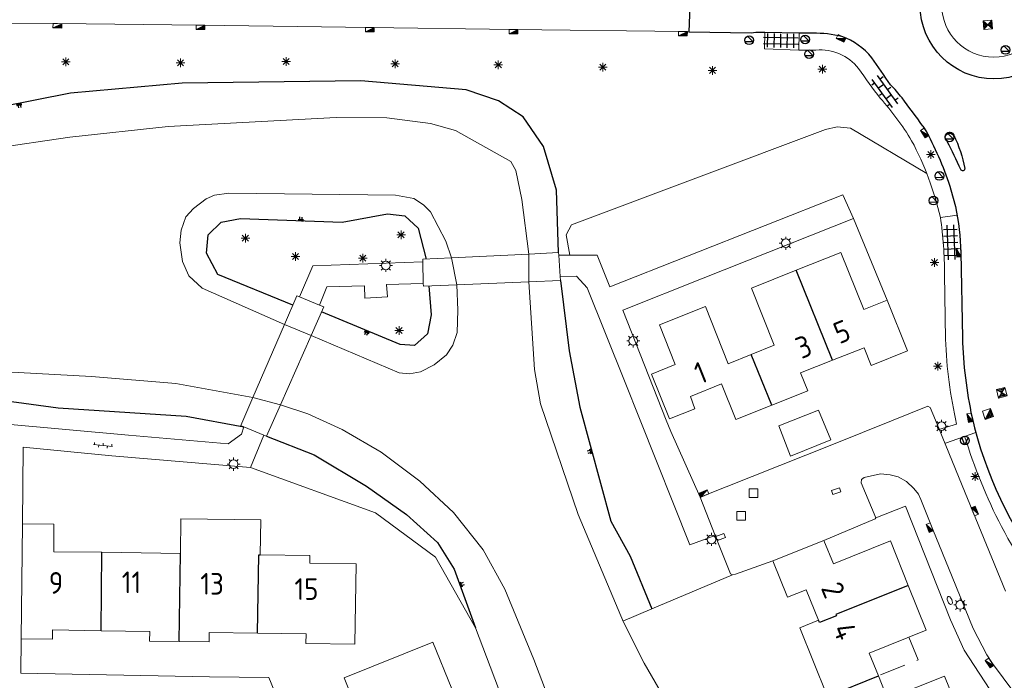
# Model space of a CAD drawing. Extents: x 168769 to 512904, y 516715 to 1559940.
# Tile 182 of 186: x 170506 to 170619, y 519970 to 520046. Entities that reach past the tile are written whole.
import ezdxf

# ---------------------------------------------------------------- set-up
doc = ezdxf.new("R2010")
doc.units = 0
doc.header["$MEASUREMENT"] = 0
doc.linetypes.add('HIDDEN', pattern=[4.5, 3, -1.5])
doc.layers.get('0').update_dxf_attribs({"linetype": 'CONTINUOUS'})
for name, color, linetype, lineweight in [('B01_HOOFDGEBOUW', 10, 'CONTINUOUS', 0), ('B02_bijgebouw', 12, 'CONTINUOUS', 0), ('B04_KUNSTWERK', 32, 'CONTINUOUS', 0), ('B07_scheidingsmuur', 14, 'CONTINUOUS', 25), ('B17_Overbouw', 10, 'HIDDEN', 0), ('Q21_LANTAARNPAAL', 7, 'CONTINUOUS', 18), ('Q23_kolk', 7, 'CONTINUOUS', 18), ('Q26_BOOM', 7, 'CONTINUOUS', 18), ('Q28_rioolput', 7, 'CONTINUOUS', 18), ('Q722_RIOOLPUT_RWA', 5, 'CONTINUOUS', 18), ('Q723_RIOOLPUT_DWA', 32, 'CONTINUOUS', 18), ('Q92_BRANDKRAAN', 7, 'CONTINUOUS', 0), ('Q97_TROTTOIRKOLK', 7, 'CONTINUOUS', 0), ('S02_symb_open_verh', 7, 'CONTINUOUS', 13), ('T04_Haag', 72, 'CONTINUOUS', 0), ('T51_CULTUURSCHEIDING', 3, 'CONTINUOUS', 0), ('V00_kant_verharding', 252, 'CONTINUOUS', 0), ('V012_Kant_beton_verh', 252, 'CONTINUOUS', 0), ('V02_Kant_open_verh', 253, 'CONTINUOUS', 0), ('V03_kant_tegel_verh', 254, 'CONTINUOUS', 13), ('W00_KANT_WATER', 140, 'CONTINUOUS', 0)]:
    doc.layers.add(name, color=color, linetype=linetype, lineweight=lineweight)
for name, color, linetype in [('Q30_Verkeersbord', 32, 'CONTINUOUS'), ('S02_Klinkers', 7, 'CONTINUOUS'), ('S03_Tegels', 7, 'CONTINUOUS'), ('S04_Talud', 7, 'CONTINUOUS'), ('T20_TALUD', 34, 'CONTINUOUS'), ('V011_Kant_asfalt_verh', 7, 'CONTINUOUS'), ('Z02_Huisnummer', 253, 'CONTINUOUS')]:
    doc.layers.add(name, color=color, linetype=linetype)
doc.styles.add('ISOCP', font='isocp.shx', dxfattribs={"height": 1.8})

# ---------------------------------------------------------------- blocks, each defined once
blk = doc.blocks.new('Q21')
at = {"color": 0}
for points in [[(-1.5, 0), (-1, 0)], [(-1.06, 1.06), (-0.71, 0.71)], [(0, 1.5), (0, 1)], [(1.06, 1.06), (0.71, 0.71)], [(1.5, 0), (1, 0)], [(-1.06, -1.06), (-0.71, -0.71)], [(0, -1.5), (0, -1)], [(1.06, -1.06), (0.71, -0.71)]]:
    blk.add_lwpolyline(points, dxfattribs=at)
blk.add_circle((0, 0), 1, dxfattribs=at)
blk = doc.blocks.new('Q26')
at = {"color": 0}
for p, q in [((-1, 0), (1, 0)), ((-0.7, 0.7), (0.7, -0.7)), ((0.7, 0.7), (-0.7, -0.7)), ((0, 1), (0, -1))]:
    blk.add_line(p, q, dxfattribs=at)
blk = doc.blocks.new('Q28')
at = {"color": 0}
blk.add_lwpolyline([(1, 1), (1, -1), (-1, -1), (-1, 1)], close=True, dxfattribs=at)
blk = doc.blocks.new('Q97')
blk.add_hatch(color=256).paths.add_polyline_path([(-1, 1), (-1, 0), (1, 1)])
blk.add_line((1, 1), (-1, 0))
at = {"color": 0}
for points in [[(-1, 0), (-1, 1), (1, 1), (1, 0), (-1, 0)], [(0, 0.8), (0, 1)]]:
    blk.add_lwpolyline(points, dxfattribs=at)
blk = doc.blocks.new('Q23')
at = {"color": 0}
blk.add_lwpolyline([(0.99, -0.5), (-0.99, -0.5), (-0.99, 0.5), (0.99, 0.5), (0.99, -0.5)], dxfattribs=at)
blk = doc.blocks.new('Q92')
at = {"color": 0}
blk.add_ellipse((0, 0), major_axis=(-0.991, 0), ratio=0.499983, start_param=1.570796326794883, end_param=7.853981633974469, dxfattribs=at)
blk = doc.blocks.new('S04')
at = {"color": 0}
for p, q in [((0, 0.5), (0.5, 0.5)), ((0, 0.25), (1, 0.25)), ((0, 0), (0.5, 0)), ((0, -0.25), (1, -0.25)), ((0, -0.5), (0.5, -0.5))]:
    blk.add_line(p, q, dxfattribs=at)
blk = doc.blocks.new('S026')
for p, q in [((0, 0), (4.4, 0)), ((0.2, 0.5), (0.2, 0)), ((1.2, 0), (1.2, -0.5)), ((2.2, 0.5), (2.2, 0)), ((3.2, 0), (3.2, -0.5)), ((4.2, 0.5), (4.2, 0))]:
    blk.add_line(p, q)
blk = doc.blocks.new('Q723')
for points in [[(-1, 1), (1, -1)], [(-1, -1), (1, 1)], [(-1, -1), (1, -1), (1, 1), (-1, 1), (-1, -1)], [(0.8, 0.8), (-0.8, 0.8)], [(0.6, 0.6), (-0.6, 0.6)], [(0.4, 0.4), (-0.4, 0.4)], [(0.2, 0.2), (-0.2, 0.2)], [(0.8, -0.8), (-0.8, -0.8)], [(0.6, -0.6), (-0.6, -0.6)], [(0.4, -0.4), (-0.4, -0.4)], [(0.2, -0.2), (-0.2, -0.2)]]:
    blk.add_lwpolyline(points)
blk = doc.blocks.new('Q722')
for points in [[(-1, 1), (1, -1)], [(-1, -1), (1, -1), (1, 1), (-1, 1), (-1, -1)], [(-0.8, 0.8), (-1, 0.8)], [(-0.6, 0.6), (-1, 0.6)], [(-0.4, 0.4), (-1, 0.4)], [(-0.2, 0.2), (-1, 0.2)], [(-1, 0), (0, 0)], [(0.2, -0.2), (-1, -0.2)], [(0.4, -0.4), (-1, -0.4)], [(0.6, -0.6), (-1, -0.6)], [(0.8, -0.8), (-1, -0.8)]]:
    blk.add_lwpolyline(points)
blk = doc.blocks.new('Q30')
blk.add_lwpolyline([(0.707, 0.707), (0, -1), (-0.707, 0.707)])
blk.add_circle((0, 0), 1)
blk = doc.blocks.new('KLINKERS6')
for points in [[(-4, 0.75), (4, 0.75)], [(-3, 0.75), (-3, 1.6)], [(-1.5, -0.75), (-1.5, 0.75)], [(0, 0.75), (0, 1.6)], [(1.5, -0.75), (1.5, 0.75)], [(3, 0.75), (3, 1.6)], [(-4, -0.75), (4, -0.75)], [(-3, -1.6), (-3, -0.75)], [(0, -1.6), (0, -0.75)], [(3, -1.6), (3, -0.75)]]:
    blk.add_lwpolyline(points)
blk = doc.blocks.new('TEGELS6')
for points in [[(-4, 0.75), (4, 0.75)], [(-3, -1.6), (-3, 1.6)], [(-1.5, -1.6), (-1.5, 1.6)], [(0, -1.6), (0, 1.6)], [(1.5, -1.6), (1.5, 1.6)], [(3, -1.6), (3, 1.6)], [(-4, -0.75), (4, -0.75)]]:
    blk.add_lwpolyline(points)

msp = doc.modelspace()

# ---------------------------------------------------------------- linework, layer by layer
at = {"layer": 'B01_HOOFDGEBOUW'}
for points in [[(170603.33, 520008.34), (170604.15, 520006.29), (170608.34, 520007.97), (170605.98, 520013.82), (170603.29, 520012.72), (170600.65, 520019.3), (170595.52, 520017.25)], [(170595.52, 520017.25), (170590.37, 520015.19), (170593, 520008.62), (170590.34, 520007.55)], [(170590.34, 520007.55), (170587.7, 520006.49), (170585.08, 520013.07), (170579.78, 520010.96), (170581.6, 520006.41)], [(170603.33, 520008.34), (170599.71, 520006.91)], [(170583.35, 520002.71), (170583.87, 520001.32), (170580.92, 520000.16), (170578.85, 520005.28), (170581.6, 520006.41)], [(170599.71, 520006.91), (170596.03, 520005.46)], [(170592.72, 520001.72), (170596.86, 520003.36), (170596.03, 520005.46)], [(170583.35, 520002.71), (170586.93, 520004.17), (170588.56, 520000.07), (170592.72, 520001.72)], [(170515.6, 519984.79), (170510.05, 519984.84), (170510.08, 519988.04), (170506.45, 519988.07), (170506.3, 519974.81)], [(170533.82, 519984.51), (170533.89, 519988.51), (170524.69, 519988.65), (170524.63, 519984.65)], [(170598.7, 519986.15), (170592.84, 519983.8)], [(170608.42, 519980.96), (170606.36, 519986.1), (170599.8, 519983.45), (170598.7, 519986.15)], [(170515.6, 519984.79), (170524.63, 519984.65)], [(170533.82, 519984.51), (170539.52, 519984.42), (170539.52, 519983.53), (170544.85, 519983.46), (170544.71, 519974.21), (170539.09, 519974.29), (170539.11, 519975.39), (170533.52, 519975.48)], [(170592.84, 519983.8), (170594.51, 519979.61), (170596.68, 519980.48), (170598.09, 519976.98)], [(170604.98, 519970.56), (170603.92, 519973.19), (170610.48, 519975.82), (170608.42, 519980.96)], [(170599.1, 519968.24), (170595.92, 519976.1), (170598.09, 519976.98)], [(170515.52, 519975.76), (170509.92, 519975.87), (170509.91, 519974.77), (170506.3, 519974.81)], [(170524.5, 519974.51), (170521.09, 519974.56), (170521.11, 519975.66), (170515.52, 519975.76)], [(170533.52, 519975.48), (170527.96, 519975.56), (170527.94, 519974.46), (170524.5, 519974.51)], [(170553.42, 519962.23), (170551.4, 519967.26), (170555.88, 519969.06), (170553.71, 519974.44), (170543.48, 519970.32), (170545.53, 519965.22), (170542.03, 519963.82), (170542.83, 519961.86), (170543.96, 519962.32), (170545.35, 519958.85)], [(170604.88, 519965.72), (170606.39, 519961.92), (170614.74, 519965.24), (170612.61, 519970.54), (170606.04, 519967.9), (170604.98, 519970.56)]]:
    msp.add_lwpolyline(points, dxfattribs=at)
at = {"layer": 'B02_bijgebouw'}
msp.add_lwpolyline([(170598.08, 520001.14), (170599.5, 519997.72), (170594.86, 519995.86), (170593.51, 519999.34), (170598.08, 520001.14)], dxfattribs=at)
at = {"layer": 'B04_KUNSTWERK'}
for points in [[(170555.83, 520018.69), (170552.54, 520018.53), (170552.55, 520018.24)], [(170564.75, 520019.12), (170555.83, 520018.69)], [(170568.18, 520019), (170568.16, 520019.29), (170564.75, 520019.12)], [(170568.35, 520016.52), (170568.18, 520019)], [(170552.55, 520018.24), (170552.59, 520015.72)], [(170564.76, 520015.91), (170568.38, 520016.06), (170568.35, 520016.52)], [(170552.59, 520015.72), (170552.6, 520015.42), (170556.44, 520015.58)], [(170556.44, 520015.58), (170564.76, 520015.91)], [(170538.36, 520014.18), (170538.03, 520014.32), (170536.6, 520011)], [(170540.65, 520013.24), (170538.36, 520014.18)], [(170539.68, 520009.74), (170541.14, 520013.04), (170540.65, 520013.24)], [(170536.6, 520011), (170532.99, 520002.61)], [(170536.16, 520001.78), (170539.68, 520009.74)], [(170532.99, 520002.61), (170531.6, 519999.38), (170531.95, 519999.23)], [(170534.24, 519998.27), (170534.55, 519998.14), (170536.16, 520001.78)], [(170531.95, 519999.23), (170534.24, 519998.27)]]:
    msp.add_lwpolyline(points, dxfattribs=at)
at = {"layer": 'B07_scheidingsmuur'}
for points in [[(170599.71, 520006.91), (170595.52, 520017.25)], [(170592.72, 520001.72), (170590.34, 520007.55)], [(170515.52, 519975.76), (170515.6, 519984.79)], [(170524.5, 519974.51), (170524.63, 519984.65)], [(170533.52, 519975.48), (170533.67, 519984.51)], [(170533.67, 519984.51), (170533.82, 519984.51)], [(170608.42, 519980.96), (170600.1, 519977.61), (170600.15, 519977.47), (170598.21, 519976.69), (170598.16, 519976.82), (170598.09, 519976.98)], [(170599.12, 519968.2), (170604.98, 519970.56)]]:
    msp.add_lwpolyline(points, dxfattribs=at)
at = {"layer": 'B17_Overbouw', "flags": 128}
msp.add_lwpolyline([(170608.49, 519975.02), (170609.57, 519972.41), (170604.98, 519970.56)], dxfattribs=at)
at = {"layer": 'T04_Haag'}
for points in [[(170588.2, 519982.2), (170578.9, 519978.27)], [(170578.9, 519978.27), (170575.58, 519976.87)]]:
    msp.add_lwpolyline(points, dxfattribs=at)
at = {"layer": 'T20_TALUD'}
for points in [[(170568.16, 520019.29), (170567.92, 520026.46), (170566.45, 520031.49), (170564.1, 520034.91), (170561.26, 520036.78), (170557.51, 520038.03), (170545.4, 520039.06), (170524.85, 520038.8), (170511.98, 520037.66), (170503.82, 520036.03), (170494.04, 520033.53), (170485.33, 520030.76), (170477.37, 520027.27), (170470.71, 520023.8), (170464.14, 520018.27), (170453.03, 520008.27), (170437.7, 519992.24), (170436.4, 519988.69)], [(170537.57, 520013.25), (170528.94, 520016.76), (170527.65, 520019.22), (170527.84, 520021.32), (170529.32, 520022.78), (170531.54, 520023.2), (170543.26, 520022.8), (170548.46, 520023.74), (170550.47, 520023.54), (170551.99, 520022.09), (170552.93, 520018.55)], [(170568.38, 520016.06), (170569.4, 520007.97), (170570.61, 520001.49), (170574.18, 519988.35), (170576.42, 519984.32), (170578.9, 519978.27)], [(170553.25, 520015.45), (170553.51, 520012.12), (170553.07, 520009.92), (170551.58, 520008.6), (170549.95, 520008.69), (170540.89, 520012.47)], [(170436.3, 519986.17), (170437.18, 519984.16), (170438.46, 519983), (170440.17, 519981.79), (170441.87, 519981.11), (170443.73, 519981.02), (170447.52, 519982.13), (170453.49, 519986.77), (170459.59, 519990.73), (170470.87, 519996.55), (170484.66, 520001), (170491.45, 520001.78), (170504.36, 520002.27), (170510.55, 520001.43), (170525.28, 520000.46), (170531.95, 519999.23)], [(170534.55, 519998.14), (170540.05, 519995.99), (170546.07, 519992.4), (170550.65, 519989.13), (170554.21, 519985.91), (170556.16, 519982.83), (170558.61, 519976.09)]]:
    msp.add_lwpolyline(points, dxfattribs=at)
at = {"layer": 'T51_CULTUURSCHEIDING'}
for points in [[(170610.54, 520028.41), (170601.78, 520033.62), (170600.22, 520033.78), (170598.91, 520033.46), (170569.67, 520022.5), (170569.05, 520021.34), (170569.46, 520019)], [(170602.13, 520023.23), (170605.98, 520013.82)], [(170532.69, 519994.56), (170547.09, 519989.34), (170554.01, 519984.21), (170558.61, 519976.09)], [(170558.61, 519976.09), (170562.53, 519965.75)]]:
    msp.add_lwpolyline(points, dxfattribs=at)
for points in [[(170619.15, 519987.76, -0.044988), (170614.91, 519998.16)], [(170626.47, 519977.55, -0.072425), (170619.15, 519987.76)]]:
    msp.add_lwpolyline(points, format="xyb", dxfattribs=at)
at = {"layer": 'V00_kant_verharding'}
for p, q in [((170510.47, 520045.65), (170499.6, 520045.76)), ((170526.94, 520045.48), (170510.47, 520045.65)), ((170546.43, 520045.21), (170526.94, 520045.48)), ((170562.99, 520044.98), (170546.43, 520045.21)), ((170582.49, 520044.74), (170562.99, 520044.98)), ((170583.19, 520044.68), (170582.49, 520044.74)), ((170612.33, 519998.1), (170614.62, 519992.48)), ((170614.62, 519992.48), (170619.61, 519980.32))]:
    msp.add_line(p, q, dxfattribs=at)
for points in [[(170568.18, 520019), (170569.46, 520019), (170572.59, 520019), (170574.05, 520015.36), (170600.89, 520025.94), (170602.13, 520023.23), (170584.83, 520016.33), (170575.58, 520012.68), (170580.57, 520000), (170581.07, 519998.71), (170584.45, 519991.12)], [(170538.36, 520014.18), (170539.87, 520017.78), (170552.55, 520018.24)], [(170586.19, 519986.73), (170583.29, 519985.64), (170577.56, 520000), (170575.76, 520004.52), (170571.44, 520015.25), (170570.23, 520016.56), (170568.35, 520016.52)], [(170552.59, 520015.72), (170548.36, 520015.62), (170548.46, 520014.18), (170545.88, 520014.04), (170545.81, 520015.48), (170541.48, 520015.34), (170540.65, 520013.24)], [(170612.01, 519998.87), (170611.55, 520000), (170610.96, 520001.45), (170610.67, 520001.6), (170606.69, 520000), (170599.63, 519997.16), (170584.45, 519991.12)], [(170531.95, 519999.23), (170531.65, 519998.37), (170530.13, 519997.29), (170518.66, 519998.28), (170504.23, 519999.58), (170504.12, 519994.95), (170504.12, 519994.87), (170503.89, 519970.82), (170488.3, 519971.02), (170471.93, 519971.41), (170464.28, 519963.89), (170460.3, 519960.09), (170455.98, 519960.06), (170444.62, 519971.86), (170443.64, 519972.87), (170437.41, 519979.29), (170430.19, 519986.73), (170423.97, 519993.26)], [(170506.53, 519996.87), (170516.75, 519995.9), (170532.69, 519994.56), (170534.24, 519998.27)], [(170612.33, 519998.1), (170612.01, 519998.87)], [(170506.45, 519988.07), (170506.53, 519996.87)], [(170604.7, 519988.77), (170603.01, 519992.77), (170603.04, 519993.17), (170603.33, 519993.39), (170605.24, 519993.8), (170606.35, 519993.71), (170607.27, 519993.47), (170608.21, 519992.95), (170609.07, 519992.13), (170609.6, 519991.46), (170609.87, 519990.85), (170611.24, 519987.42), (170613.47, 519981.95), (170615.89, 519976.01), (170617.45, 519972.99), (170618.1, 519972), (170621.81, 519967.03)], [(170584.45, 519991.12), (170586.19, 519986.73)], [(170604.7, 519988.77), (170608.11, 519990.1), (170613.29, 519977.02), (170614.85, 519973.52), (170618.37, 519968.1), (170621.17, 519964.63), (170626.45, 519959.35), (170642.07, 519943.22), (170644.36, 519940.79), (170640.88, 519937.39), (170643.81, 519934.24)], [(170598.7, 519986.15), (170604.6, 519988.62), (170604.7, 519988.77)], [(170586.19, 519986.73), (170587.95, 519982.3), (170588.2, 519982.2), (170588.53, 519982.27), (170592.84, 519983.8)], [(170551.83, 519939.31), (170547.89, 519937.91), (170542.87, 519950.35), (170537.95, 519962.68), (170534.83, 519970.37), (170527.98, 519970.44), (170506.26, 519970.87), (170506.3, 519974.81)]]:
    msp.add_lwpolyline(points, dxfattribs=at)
at = {"layer": 'V011_Kant_asfalt_verh'}
for points in [[(170610.1, 520033.85, 0.007589), (170607.7, 520037.11, 0.02322), (170606.39, 520038.61, -0.000769), (170604.22, 520041.73, 0.136914), (170600.79, 520044.17, 0.060568), (170597.44, 520044.55), (170595.85, 520044.55), (170591.92, 520044.62), (170590.86, 520044.64), (170590.34, 520044.54), (170583.19, 520044.68), (170583.47, 520051.79), (170591.58, 520051.64), (170593.07, 520051.56), (170596.07, 520051.58, 0.092831), (170600.29, 520052.35, 0.194109), (170605.54, 520056.01, -0.11528), (170609.99, 520060.34, 0.064215), (170612.18, 520061.68, 0.231815), (170615.01, 520067.8), (170615.15, 520072.03)], [(170610.1, 520033.85), (170610.53, 520033.19, -0.045777), (170613.33, 520026.52), (170613.86, 520024.6, -0.044752), (170614.46, 520019.3), (170614.65, 520009.47, 0.045128), (170615.76, 520000.32, 0.109811), (170624.27, 519982.42), (170627.04, 519979.23), (170637.83, 519968.08), (170651.31, 519954.22), (170665.02, 519940.11), (170666.98, 519938.13), (170676.02, 519928.83), (170679.47, 519925.25), (170693.64, 519910.75), (170707.1, 519896.85), (170721.37, 519882.27), (170734.8, 519868.42, -0.081218), (170743.4, 519856.71)], [(170612.74, 520032.39, -1.11172), (170613.66, 520032.79, -0.068729), (170614.92, 520028.97, -0.826092), (170614.46, 520028.84, 0.020449), (170612.91, 520032.07), (170612.74, 520032.39)]]:
    msp.add_lwpolyline(points, format="xyb", dxfattribs=at)
msp.add_circle((170618.29, 520047.79), 8.5, dxfattribs=at)
at = {"layer": 'V012_Kant_beton_verh'}
msp.add_circle((170618.26, 520047.78), 5.99, dxfattribs=at)
at = {"layer": 'V02_Kant_open_verh'}
msp.add_lwpolyline([(170612.13, 520023.34, 0.06389), (170608.81, 520032.17, 0.046976), (170605.19, 520037.07, -0.019736), (170602.71, 520040.5, 0.250064), (170597.8, 520042.6), (170595.81, 520042.6), (170595.85, 520044.55)], format="xyb", dxfattribs=at)
at = {"layer": 'V03_kant_tegel_verh'}
for points in [[(170595.81, 520042.6), (170591.87, 520042.74), (170591.92, 520044.62)], [(170616.2, 519998.56), (170612.69, 519997.35)]]:
    msp.add_lwpolyline(points, dxfattribs=at)
for points in [[(170612.71, 520009.31), (170612.6, 520016.81, 0.035873), (170612.13, 520023.34), (170614.05, 520023.58)], [(170611.95, 519998.94), (170613.99, 519999.53, -0.045671), (170612.71, 520009.31)]]:
    msp.add_lwpolyline(points, format="xyb", dxfattribs=at)
at = {"layer": 'W00_KANT_WATER'}
for points in [[(170503.01, 520031.29), (170511.91, 520032.58), (170523.24, 520033.82), (170542.55, 520034.85), (170548.39, 520034.79), (170553.43, 520034.16), (170556.3, 520033.34), (170562.68, 520029.78), (170563.25, 520028.74), (170563.93, 520025.39), (170564.75, 520019.12)], [(170536.6, 520011), (170527.12, 520015.21), (170525.59, 520016.6), (170524.89, 520018.26), (170524.57, 520020.41), (170524.71, 520021.88), (170525.25, 520023.42), (170526.16, 520024.36), (170527.6, 520025.48), (170528.57, 520025.9), (170530.21, 520026.14), (170549.38, 520025.92), (170551.51, 520025.5), (170552.63, 520024.78), (170553.44, 520023.98), (170555.18, 520020.6), (170555.83, 520018.69)], [(170555.83, 520018.69), (170556.44, 520015.58)], [(170564.75, 520019.12), (170564.76, 520015.91)], [(170556.44, 520015.58), (170556.58, 520012.68), (170556.48, 520010.1), (170556.01, 520008.63), (170555.26, 520007.53), (170553.84, 520006.36), (170552.26, 520005.56), (170551.01, 520005.35), (170549.82, 520005.44), (170539.68, 520009.74)], [(170564.76, 520015.91), (170565.39, 520005.83), (170566.07, 520001.88), (170570.41, 519989.13), (170575.63, 519976.75), (170578.02, 519972.02), (170580.71, 519967.39)], [(170539.68, 520009.74), (170536.6, 520011)], [(170532.99, 520002.61), (170524.12, 520004.2), (170514.4, 520005.03), (170496.05, 520006.04)], [(170536.16, 520001.78), (170532.99, 520002.61)], [(170606.25, 519829.71), (170608.03, 519832.25), (170610.24, 519836.61), (170611.66, 519840.98), (170612.41, 519845.7), (170611.93, 519851.04), (170610.77, 519855.21), (170573.65, 519950.58), (170565.31, 519972.46), (170561.98, 519980.54), (170559.48, 519985.08), (170556.06, 519989.36), (170552.18, 519992.98), (170547.76, 519996.32), (170543.27, 519998.93), (170539.3, 520000.71), (170536.16, 520001.78)]]:
    msp.add_lwpolyline(points, dxfattribs=at)

# ---------------------------------------------------------------- block references
at = {"layer": 'Q21_LANTAARNPAAL', "xscale": 0.5, "yscale": 0.5}
for p in [(170594.32, 520020.37), (170548.29, 520017.81), (170576.76, 520009.13), (170612.25, 519999.3), (170530.76, 519994.93), (170585.78, 519986.26), (170614.4, 519978.72)]:
    msp.add_blockref('Q21', p, dxfattribs=at)
at = {"layer": 'Q23_kolk'}
for p, xscale, yscale, rotation in [((170600.12, 519991.83), 0.4999999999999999, 0.4999999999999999, 18.50307694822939), ((170586.84, 519986.55), 0.5, 0.5, 21.6654102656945)]:
    msp.add_blockref('Q23', p, dxfattribs=dict(at, xscale=xscale, yscale=yscale, rotation=rotation))
at = {"layer": 'Q26_BOOM', "xscale": 0.5, "yscale": 0.5}
for p in [(170511.45, 520041.26), (170524.65, 520041.14), (170536.82, 520041.28), (170549.37, 520041.02), (170561.23, 520040.9), (170573.26, 520040.65), (170585.89, 520040.27), (170598.53, 520040.4), (170611.02, 520030.58), (170550.03, 520021.33), (170532.11, 520020.94), (170537.87, 520018.83), (170545.62, 520018.64), (170611.43, 520018.15), (170549.8, 520010.31), (170611.83, 520006.22), (170616.12, 519993.52)]:
    msp.add_blockref('Q26', p, dxfattribs=at)
at = {"layer": 'Q28_rioolput', "xscale": 0.5, "yscale": 0.5}
for p in [(170590.59, 519991.6), (170589.18, 519988.97)]:
    msp.add_blockref('Q28', p, dxfattribs=at)
at = {"layer": 'Q30_Verkeersbord', "xscale": 0.4999999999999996, "yscale": 0.4999999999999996, "zscale": 0.4999999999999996, "rotation": 67.10124766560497}
for p in [(170590.11, 520043.73), (170596.54, 520043.83), (170619.61, 520042.62), (170597, 520042.14), (170613.18, 520032.53), (170612, 520028.11), (170611.32, 520025.27)]:
    msp.add_blockref('Q30', p, dxfattribs=at)
at = {"layer": 'Q30_Verkeersbord', "xscale": 0.5, "yscale": 0.5, "zscale": 0.5}
msp.add_blockref('Q30', (170614.95, 519997.66), dxfattribs=at)
at = {"layer": 'Q722_RIOOLPUT_RWA', "xscale": 0.4999999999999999, "yscale": 0.4999999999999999, "zscale": 0.4999999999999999, "rotation": 109.051781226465}
msp.add_blockref('Q722', (170617.59, 520000.71), dxfattribs=at)
at = {"layer": 'Q723_RIOOLPUT_DWA'}
for p, xscale, yscale, zscale, rotation in [((170617.58, 520045.5), 0.4999999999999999, 0.4999999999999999, 0.4999999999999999, 273.8831022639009), ((170619.19, 520003.15), 0.5, 0.5, 0.5, 13.8374932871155)]:
    msp.add_blockref('Q723', p, dxfattribs=dict(at, xscale=xscale, yscale=yscale, zscale=zscale, rotation=rotation))
at = {"layer": 'Q92_BRANDKRAAN', "xscale": 0.5, "yscale": 0.5, "rotation": 292.9214188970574}
msp.add_blockref('Q92', (170613.2, 519979.25), dxfattribs=at)
at = {"layer": 'Q97_TROTTOIRKOLK'}
for p, xscale, yscale, rotation in [((170510.47, 520045.65), 0.4999999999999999, 0.4999999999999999, 179.4270613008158), ((170526.94, 520045.48), 0.4999999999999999, 0.4999999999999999, 179.4270613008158), ((170546.43, 520045.21), 0.5, 0.5, 179.2551968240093), ((170562.99, 520044.98), 0.5000000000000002, 0.5000000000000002, 179.1979114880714), ((170582.49, 520044.74), 0.5, 0.5, 179.2551968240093), ((170584.99, 519991.33), 0.5, 0.5, 21.70543674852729), ((170615.86, 519989.45), 0.5, 0.5, 292.3215384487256), ((170611.12, 519987.72), 0.5, 0.5, 111.8413925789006), ((170617.98, 519972.18), 0.4999999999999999, 0.4999999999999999, 122.8775853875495)]:
    msp.add_blockref('Q97', p, dxfattribs=dict(at, xscale=xscale, yscale=yscale, rotation=rotation))
for p, xscale, yscale, zscale, rotation in [((170600.79, 520044.17), 0.5000000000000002, 0.5000000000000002, 0.5000000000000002, 153.3177010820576), ((170610.53, 520033.19), 0.5, 0.5, 0.5, 122.865894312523), ((170614.46, 520019.3), 0.5, 0.5, 0.5, 93.98651857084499), ((170615.76, 520000.32), 0.4999999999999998, 0.4999999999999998, 0.4999999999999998, 99.86811026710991)]:
    msp.add_blockref('Q97', p, dxfattribs=dict(at, xscale=xscale, yscale=yscale, zscale=zscale, rotation=rotation))
at = {"layer": 'S02_Klinkers', "xscale": 0.5, "yscale": 0.5, "zscale": 0.5, "rotation": 125.7354760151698}
msp.add_blockref('KLINKERS6', (170605.75, 520037.83), dxfattribs=at)
at = {"layer": 'S02_symb_open_verh', "xscale": 0.5, "yscale": 0.5, "rotation": 354.8386151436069}
msp.add_blockref('S026', (170514.63, 519997.18), dxfattribs=at)
at = {"layer": 'S03_Tegels', "xscale": 0.5, "yscale": 0.5, "zscale": 0.5}
for p, rotation in [((170593.75, 520043.69), 358.781124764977), ((170613.32, 520020.47), 272.1210963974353)]:
    msp.add_blockref('TEGELS6', p, dxfattribs=dict(at, rotation=rotation))
at = {"layer": 'S04_Talud'}
for p, xscale, yscale, rotation in [((170506.02, 520036.47), 0.4999999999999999, 0.4999999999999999, 282.6092752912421), ((170538.51, 520022.89), 0.5, 0.5, 88.84339691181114), ((170546.13, 520010.24), 0.5, 0.5, 246.9312071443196), ((170571.99, 519996.42), 0.5000000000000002, 0.5000000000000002, 195.1839733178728), ((170556.81, 519981.04), 0.5, 0.5, 20.18241362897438)]:
    msp.add_blockref('S04', p, dxfattribs=dict(at, xscale=xscale, yscale=yscale, rotation=rotation))

# ---------------------------------------------------------------- texts
at = {"layer": 'Z02_Huisnummer', "style": 'ISOCP'}
for s, rotation, p in [('5', 22, (170600.49, 520008.72)), ('3', 22, (170596.11, 520007)), ('1', 21.9701, (170584.45, 520004.09)), ('2', 292.1174, (170598.33, 519980.69)), ('4', 292.1174, (170599.67, 519976))]:
    msp.add_text(s, height=2.5, rotation=rotation, dxfattribs=at).set_placement(p)
for s, p in [('9', (170509.49, 519980.01)), ('11', (170517.88, 519980.08)), ('13', (170526.93, 519979.91)), ('15', (170537.76, 519979.3))]:
    msp.add_text(s, height=2.5, dxfattribs=at).set_placement(p)

doc.saveas('drawing.dxf')
